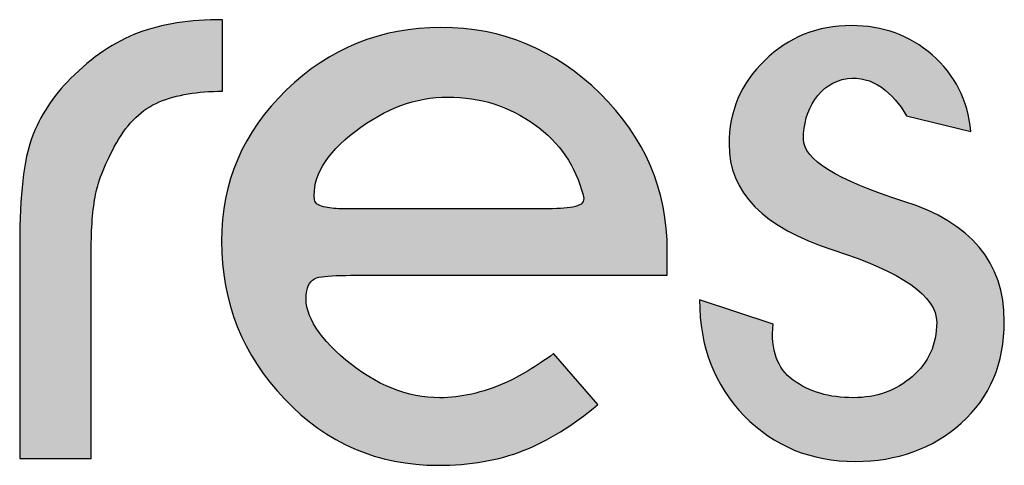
# Model space of a CAD drawing. Header units: millimetres. Extents: x -125 to 300, y 6 to 90.
# Tile 65 of 132: x 143.966 to 144.573, y 22.973 to 23.248. Entities that reach past the tile are written whole.
import ezdxf

# ---------------------------------------------------------------- set-up
doc = ezdxf.new("R2010")
doc.units = ezdxf.units.MM
doc.layers.get('0').update_dxf_attribs({"lineweight": 0})
doc.layers.add('Plano5', color=1, linetype='Continuous')

# ---------------------------------------------------------------- blocks, each defined once
blk = doc.blocks.new('JMULLER')
at = {"layer": 'Plano5', "linetype": 'Continuous', "lineweight": 0}
h = blk.add_hatch(color=7, dxfattribs=at)
h.dxf.hatch_style = 1
edge = h.paths.add_edge_path()
edge.add_spline(control_points=[(145.35708, -14.74774), (145.35708, -14.75088), (145.35708, -14.75426), (145.35708, -14.75789), (145.35708, -14.75789), (145.35708, -14.75789), (145.35708, -14.90935), (145.35708, -14.90936)], knot_values=[0.133334, 0.133334, 0.133334, 0.133334, 0.166667, 0.166667, 0.166667, 0.166767, 0.233333, 0.233333, 0.233333, 0.233333], degree=3, periodic=0)
edge.add_spline(control_points=[(145.35708, -14.90936), (145.35708, -14.90936), (145.41819, -14.90936), (145.41819, -14.90936)], knot_values=[0.066667, 0.066667, 0.066667, 0.066667, 0.133333, 0.133333, 0.133333, 0.133333], degree=3, periodic=0)
edge.add_spline(control_points=[(145.41819, -14.90936), (145.41819, -14.90935), (145.41819, -14.74701), (145.41819, -14.74701)], knot_values=[0, 0, 0, 0, 0.066666, 0.066666, 0.066666, 0.066666], degree=3, periodic=0)
edge.add_spline(control_points=[(145.41819, -14.74701), (145.41819, -14.74366), (145.41819, -14.73864), (145.41819, -14.73195), (145.41819, -14.73195), (145.41819, -14.72706), (145.41827, -14.7224), (145.41843, -14.71795)], knot_values=[0.916666, 0.916666, 0.916666, 0.916666, 0.983333, 0.983333, 0.983333, 0.983433, 1, 1, 1, 1], degree=3, periodic=0)
edge.add_spline(control_points=[(145.41843, -14.71795), (145.41874, -14.70906), (145.41937, -14.70104), (145.42031, -14.69389)], knot_values=[0.883334, 0.883334, 0.883334, 0.883334, 0.916666, 0.916666, 0.916666, 0.916666], degree=3, periodic=0)
edge.add_spline(control_points=[(145.42031, -14.69389), (145.42078, -14.69032), (145.42133, -14.68696), (145.42196, -14.68383), (145.42196, -14.68383), (145.42447, -14.67127), (145.43047, -14.65649), (145.43996, -14.63947)], knot_values=[0.800001, 0.800001, 0.800001, 0.800001, 0.816668, 0.816668, 0.816668, 0.816768, 0.883334, 0.883334, 0.883334, 0.883334], degree=3, periodic=0)
edge.add_spline(control_points=[(145.43996, -14.63947), (145.43996, -14.63947), (145.43996, -14.63947), (145.43996, -14.63947), (145.43996, -14.63947), (145.44945, -14.62246), (145.46158, -14.61088), (145.47637, -14.60474)], knot_values=[0.733334, 0.733334, 0.733334, 0.733334, 0.766668, 0.766668, 0.766668, 0.766768, 0.800001, 0.800001, 0.800001, 0.800001], degree=3, periodic=0)
edge.add_spline(control_points=[(145.47637, -14.60474), (145.47637, -14.60474), (145.47637, -14.60474), (145.47637, -14.60474), (145.47637, -14.60474), (145.49116, -14.59861), (145.50916, -14.59554), (145.53036, -14.59554)], knot_values=[0.666667, 0.666667, 0.666667, 0.666667, 0.700001, 0.700001, 0.700001, 0.700101, 0.733334, 0.733334, 0.733334, 0.733334], degree=3, periodic=0)
edge.add_spline(control_points=[(145.53036, -14.59554), (145.53036, -14.59554), (145.53036, -14.59554), (145.53036, -14.59554), (145.53036, -14.59554), (145.53036, -14.59554), (145.53036, -14.53445), (145.53036, -14.53445)], knot_values=[0.6, 0.6, 0.6, 0.6, 0.633334, 0.633334, 0.633334, 0.633434, 0.666667, 0.666667, 0.666667, 0.666667], degree=3, periodic=0)
edge.add_spline(control_points=[(145.53036, -14.53445), (145.53036, -14.53445), (145.53036, -14.53445), (145.53036, -14.53445), (145.50246, -14.53445), (145.47847, -14.53821), (145.45837, -14.54574)], knot_values=[0.533334, 0.533334, 0.533334, 0.533334, 0.566667, 0.566667, 0.566667, 0.6, 0.6, 0.6, 0.6], degree=3, periodic=0)
edge.add_spline(control_points=[(145.45837, -14.54574), (145.45837, -14.54574), (145.45837, -14.54574), (145.45837, -14.54574), (145.45837, -14.54574), (145.43829, -14.55328), (145.41903, -14.56625), (145.40061, -14.58466)], knot_values=[0.466667, 0.466667, 0.466667, 0.466667, 0.500001, 0.500001, 0.500001, 0.500101, 0.533334, 0.533334, 0.533334, 0.533334], degree=3, periodic=0)
edge.add_spline(control_points=[(145.40061, -14.58466), (145.40061, -14.58466), (145.40061, -14.58466), (145.40061, -14.58466), (145.40061, -14.58466), (145.38555, -14.59972), (145.37453, -14.6166), (145.36754, -14.63529)], knot_values=[0.400001, 0.400001, 0.400001, 0.400001, 0.433334, 0.433334, 0.433334, 0.433434, 0.466667, 0.466667, 0.466667, 0.466667], degree=3, periodic=0)
edge.add_spline(control_points=[(145.36754, -14.63529), (145.36754, -14.63529), (145.36754, -14.63529), (145.36754, -14.63529), (145.36754, -14.63529), (145.36057, -14.65398), (145.35708, -14.68424), (145.35708, -14.72608)], knot_values=[0.333334, 0.333334, 0.333334, 0.333334, 0.366668, 0.366668, 0.366668, 0.366768, 0.400001, 0.400001, 0.400001, 0.400001], degree=3, periodic=0)
edge.add_spline(control_points=[(145.35708, -14.72608), (145.35708, -14.72608), (145.35708, -14.72609), (145.35708, -14.72609), (145.35708, -14.72609), (145.35708, -14.72776), (145.35708, -14.72968), (145.35708, -14.73184)], knot_values=[0.3, 0.3, 0.3, 0.3, 0.316667, 0.316667, 0.316667, 0.316767, 0.333334, 0.333334, 0.333334, 0.333334], degree=3, periodic=0)
edge.add_spline(control_points=[(145.35708, -14.73184), (145.35708, -14.734), (145.35708, -14.73641), (145.35708, -14.73906), (145.35708, -14.73906), (145.35708, -14.74171), (145.35708, -14.7446), (145.35708, -14.74774)], knot_values=[0.233333, 0.233333, 0.233333, 0.233333, 0.266667, 0.266667, 0.266667, 0.266767, 0.3, 0.3, 0.3, 0.3], degree=3, periodic=0)
h = blk.add_hatch(color=7, dxfattribs=at)
h.dxf.hatch_style = 1
edge = h.paths.add_edge_path()
edge.add_spline(control_points=[(145.61781, -14.75381), (145.62155, -14.75339), (145.6261, -14.75311), (145.63147, -14.75297)], knot_values=[0.07353, 0.07353, 0.07353, 0.07353, 0.102941, 0.102941, 0.102941, 0.102941], degree=3, periodic=0)
edge.add_spline(control_points=[(145.63147, -14.75297), (145.63416, -14.7529), (145.63706, -14.75287), (145.64016, -14.75287), (145.64016, -14.75287), (145.64016, -14.75287), (145.91041, -14.75287), (145.91041, -14.75287)], knot_values=[0, 0, 0, 0, 0.014706, 0.014706, 0.014706, 0.014806, 0.07353, 0.07353, 0.07353, 0.07353], degree=3, periodic=0)
edge.add_spline(control_points=[(145.91041, -14.75287), (145.91041, -14.7484), (145.91041, -14.74143), (145.91041, -14.73195), (145.91041, -14.73195), (145.91041, -14.68006), (145.89129, -14.63529), (145.85306, -14.59763)], knot_values=[0.882354, 0.882354, 0.882354, 0.882354, 0.941177, 0.941177, 0.941177, 0.941277, 1, 1, 1, 1], degree=3, periodic=0)
edge.add_spline(control_points=[(145.85306, -14.59763), (145.85306, -14.59763), (145.85306, -14.59763), (145.85306, -14.59763), (145.85306, -14.59763), (145.81483, -14.55997), (145.76949, -14.54114), (145.71703, -14.54114)], knot_values=[0.82353, 0.82353, 0.82353, 0.82353, 0.852942, 0.852942, 0.852942, 0.853042, 0.882354, 0.882354, 0.882354, 0.882354], degree=3, periodic=0)
edge.add_spline(control_points=[(145.71703, -14.54114), (145.71703, -14.54114), (145.71703, -14.54114), (145.71703, -14.54114), (145.71703, -14.54114), (145.66569, -14.54114), (145.6216, -14.55899), (145.58477, -14.59469)], knot_values=[0.764706, 0.764706, 0.764706, 0.764706, 0.794119, 0.794119, 0.794119, 0.794219, 0.82353, 0.82353, 0.82353, 0.82353], degree=3, periodic=0)
edge.add_spline(control_points=[(145.58477, -14.59469), (145.58477, -14.5947), (145.58477, -14.5947), (145.58477, -14.5947), (145.58477, -14.5947), (145.54794, -14.63041), (145.52952, -14.67336), (145.52952, -14.72357)], knot_values=[0.705883, 0.705883, 0.705883, 0.705883, 0.735295, 0.735295, 0.735295, 0.735395, 0.764706, 0.764706, 0.764706, 0.764706], degree=3, periodic=0)
edge.add_spline(control_points=[(145.52952, -14.72357), (145.52952, -14.72357), (145.52952, -14.72358), (145.52952, -14.72358), (145.52952, -14.72358), (145.52952, -14.77602), (145.54752, -14.82106), (145.58351, -14.85872)], knot_values=[0.647059, 0.647059, 0.647059, 0.647059, 0.676471, 0.676471, 0.676471, 0.676571, 0.705883, 0.705883, 0.705883, 0.705883], degree=3, periodic=0)
edge.add_spline(control_points=[(145.58351, -14.85872), (145.58351, -14.85872), (145.58351, -14.85873), (145.58351, -14.85873), (145.58351, -14.85873), (145.61951, -14.89639), (145.66318, -14.91522), (145.71452, -14.91522)], knot_values=[0.588236, 0.588236, 0.588236, 0.588236, 0.617648, 0.617648, 0.617648, 0.617748, 0.647059, 0.647059, 0.647059, 0.647059], degree=3, periodic=0)
edge.add_spline(control_points=[(145.71452, -14.91522), (145.71452, -14.91522), (145.71452, -14.91522), (145.71452, -14.91522), (145.71452, -14.91522), (145.74187, -14.91522), (145.76615, -14.91103), (145.78735, -14.90267)], knot_values=[0.529412, 0.529412, 0.529412, 0.529412, 0.558824, 0.558824, 0.558824, 0.558924, 0.588236, 0.588236, 0.588236, 0.588236], degree=3, periodic=0)
edge.add_spline(control_points=[(145.78735, -14.90267), (145.78735, -14.90267), (145.78735, -14.90267), (145.78735, -14.90267), (145.78735, -14.90267), (145.80856, -14.8943), (145.82976, -14.88119), (145.85097, -14.86333)], knot_values=[0.470589, 0.470589, 0.470589, 0.470589, 0.500001, 0.500001, 0.500001, 0.500101, 0.529412, 0.529412, 0.529412, 0.529412], degree=3, periodic=0)
edge.add_spline(control_points=[(145.85097, -14.86333), (145.85097, -14.86333), (145.85097, -14.86333), (145.85097, -14.86333), (145.85097, -14.86333), (145.85097, -14.86333), (145.8133, -14.81982), (145.8133, -14.81982)], knot_values=[0.411765, 0.411765, 0.411765, 0.411765, 0.441177, 0.441177, 0.441177, 0.441277, 0.470589, 0.470589, 0.470589, 0.470589], degree=3, periodic=0)
edge.add_spline(control_points=[(145.8133, -14.81982), (145.8133, -14.81982), (145.80954, -14.8226), (145.80584, -14.82522), (145.80221, -14.82766)], knot_values=[0.397059, 0.397059, 0.397059, 0.397059, 0.404412, 0.411765, 0.411765, 0.411765, 0.411765], degree=3, periodic=0)
edge.add_spline(control_points=[(145.80221, -14.82766), (145.79496, -14.83254), (145.78798, -14.83672), (145.78129, -14.84021)], knot_values=[0.367647, 0.367647, 0.367647, 0.367647, 0.397059, 0.397059, 0.397059, 0.397059], degree=3, periodic=0)
edge.add_spline(control_points=[(145.78129, -14.84021), (145.77794, -14.84195), (145.77466, -14.84352), (145.77145, -14.84492), (145.77145, -14.84492), (145.75247, -14.85329), (145.73406, -14.85747), (145.71619, -14.85747)], knot_values=[0.294118, 0.294118, 0.294118, 0.294118, 0.308824, 0.308824, 0.308824, 0.308924, 0.367647, 0.367647, 0.367647, 0.367647], degree=3, periodic=0)
edge.add_spline(control_points=[(145.71619, -14.85747), (145.71619, -14.85747), (145.71619, -14.85747), (145.71619, -14.85747), (145.71619, -14.85747), (145.68829, -14.85747), (145.6615, -14.84673), (145.63584, -14.82526)], knot_values=[0.235295, 0.235295, 0.235295, 0.235295, 0.264707, 0.264707, 0.264707, 0.264807, 0.294118, 0.294118, 0.294118, 0.294118], degree=3, periodic=0)
edge.add_spline(control_points=[(145.63584, -14.82526), (145.63584, -14.82526), (145.63584, -14.82526), (145.63584, -14.82526), (145.63584, -14.82526), (145.61016, -14.80378), (145.599, -14.78411), (145.60235, -14.76626)], knot_values=[0.176471, 0.176471, 0.176471, 0.176471, 0.205883, 0.205883, 0.205883, 0.205983, 0.235295, 0.235295, 0.235295, 0.235295], degree=3, periodic=0)
edge.add_spline(control_points=[(145.60235, -14.76626), (145.60235, -14.76626), (145.60235, -14.76626), (145.60235, -14.76626), (145.60235, -14.76626), (145.60347, -14.75956), (145.60695, -14.75566), (145.61281, -14.75454)], knot_values=[0.117648, 0.117648, 0.117648, 0.117648, 0.14706, 0.14706, 0.14706, 0.14716, 0.176471, 0.176471, 0.176471, 0.176471], degree=3, periodic=0)
edge.add_spline(control_points=[(145.61281, -14.75454), (145.61281, -14.75454), (145.61281, -14.75454), (145.61281, -14.75454), (145.61281, -14.75454), (145.61428, -14.75426), (145.61594, -14.75402), (145.61781, -14.75381)], knot_values=[0.102941, 0.102941, 0.102941, 0.102941, 0.110295, 0.110295, 0.110295, 0.110395, 0.117648, 0.117648, 0.117648, 0.117648], degree=3, periodic=0)
edge = h.paths.add_edge_path(flags=16)
edge.add_spline(control_points=[(145.60918, -14.68894), (145.60913, -14.68877), (145.60909, -14.6886), (145.60905, -14.68843), (145.60905, -14.68843), (145.60681, -14.6689), (145.61839, -14.64938), (145.64379, -14.62985)], knot_values=[0.272728, 0.272728, 0.272728, 0.272728, 0.278411, 0.278411, 0.278411, 0.278511, 0.369319, 0.369319, 0.369319, 0.369319], degree=3, periodic=0)
edge.add_spline(control_points=[(145.64379, -14.62985), (145.64379, -14.62985), (145.64379, -14.62985), (145.64379, -14.62985), (145.64379, -14.62985), (145.66918, -14.61032), (145.69554, -14.60056), (145.72289, -14.60056)], knot_values=[0.181819, 0.181819, 0.181819, 0.181819, 0.227274, 0.227274, 0.227274, 0.227374, 0.272728, 0.272728, 0.272728, 0.272728], degree=3, periodic=0)
edge.add_spline(control_points=[(145.72289, -14.60056), (145.72289, -14.60056), (145.72289, -14.60056), (145.72289, -14.60056), (145.72289, -14.60056), (145.75079, -14.60056), (145.77549, -14.60837), (145.79697, -14.62399)], knot_values=[0.09091, 0.09091, 0.09091, 0.09091, 0.136365, 0.136365, 0.136365, 0.136465, 0.181819, 0.181819, 0.181819, 0.181819], degree=3, periodic=0)
edge.add_spline(control_points=[(145.79697, -14.62399), (145.79697, -14.62399), (145.79697, -14.62399), (145.79697, -14.62399), (145.79697, -14.62399), (145.81846, -14.63961), (145.83228, -14.6597), (145.83842, -14.68424)], knot_values=[0, 0, 0, 0, 0.045455, 0.045455, 0.045455, 0.045555, 0.09091, 0.09091, 0.09091, 0.09091], degree=3, periodic=0)
edge.add_spline(control_points=[(145.83842, -14.68424), (145.84009, -14.68871), (145.83856, -14.69178), (145.83381, -14.69345), (145.83381, -14.69345), (145.83322, -14.69365), (145.83259, -14.69385), (145.83192, -14.69403)], knot_values=[0.897727, 0.897727, 0.897727, 0.897727, 0.988636, 0.988636, 0.988636, 0.988736, 1, 1, 1, 1], degree=3, periodic=0)
edge.add_spline(control_points=[(145.83192, -14.69403), (145.83058, -14.6944), (145.8291, -14.69471), (145.82747, -14.69497)], knot_values=[0.875, 0.875, 0.875, 0.875, 0.897727, 0.897727, 0.897727, 0.897727], degree=3, periodic=0)
edge.add_spline(control_points=[(145.82747, -14.69497), (145.82502, -14.69537), (145.82225, -14.69564), (145.81913, -14.6958)], knot_values=[0.84091, 0.84091, 0.84091, 0.84091, 0.875, 0.875, 0.875, 0.875], degree=3, periodic=0)
edge.add_spline(control_points=[(145.81913, -14.6958), (145.81706, -14.6959), (145.81483, -14.69596), (145.81246, -14.69596), (145.81246, -14.69596), (145.81079, -14.69596), (145.80877, -14.69596), (145.8064, -14.69596)], knot_values=[0.772727, 0.772727, 0.772727, 0.772727, 0.795455, 0.795455, 0.795455, 0.795555, 0.84091, 0.84091, 0.84091, 0.84091], degree=3, periodic=0)
edge.add_spline(control_points=[(145.8064, -14.69596), (145.80403, -14.69596), (145.80131, -14.69596), (145.79824, -14.69596), (145.79824, -14.69596), (145.79824, -14.69596), (145.64253, -14.69596), (145.64253, -14.69596), (145.64253, -14.69596)], knot_values=[0.636364, 0.636364, 0.636364, 0.636364, 0.681818, 0.681818, 0.681818, 0.681918, 0.727273, 0.772727, 0.772727, 0.772727, 0.772727], degree=3, periodic=0)
edge.add_spline(control_points=[(145.64253, -14.69596), (145.64142, -14.69596), (145.63995, -14.69596), (145.63814, -14.69596)], knot_values=[0.590909, 0.590909, 0.590909, 0.590909, 0.636364, 0.636364, 0.636364, 0.636364], degree=3, periodic=0)
edge.add_spline(control_points=[(145.63814, -14.69596), (145.63632, -14.69596), (145.63416, -14.69596), (145.63165, -14.69596), (145.63165, -14.69596), (145.63025, -14.69596), (145.62889, -14.69592), (145.62757, -14.69585)], knot_values=[0.522727, 0.522727, 0.522727, 0.522727, 0.568181, 0.568181, 0.568181, 0.568281, 0.590909, 0.590909, 0.590909, 0.590909], degree=3, periodic=0)
edge.add_spline(control_points=[(145.62757, -14.69585), (145.62624, -14.69578), (145.62495, -14.69568), (145.62369, -14.69554)], knot_values=[0.5, 0.5, 0.5, 0.5, 0.522727, 0.522727, 0.522727, 0.522727], degree=3, periodic=0)
edge.add_spline(control_points=[(145.62003, -14.69501), (145.61885, -14.69481), (145.6177, -14.69456), (145.61658, -14.69429), (145.61658, -14.69429), (145.61602, -14.69415), (145.61549, -14.69399), (145.615, -14.69383)], knot_values=[0.443181, 0.443181, 0.443181, 0.443181, 0.465909, 0.465909, 0.465909, 0.466009, 0.477273, 0.477273, 0.477273, 0.477273], degree=3, periodic=0)
edge.add_spline(control_points=[(145.61184, -14.69234), (145.6115, -14.69211), (145.61118, -14.69186), (145.6109, -14.69161)], knot_values=[0.403409, 0.403409, 0.403409, 0.403409, 0.414773, 0.414773, 0.414773, 0.414773], degree=3, periodic=0)
h = blk.add_hatch(color=7, dxfattribs=at)
h.dxf.hatch_style = 1
edge = h.paths.add_edge_path()
edge.add_spline(control_points=[(145.96315, -14.64072), (145.96315, -14.64073), (145.96315, -14.64073), (145.96315, -14.64073), (145.96315, -14.64073), (145.96315, -14.68201), (145.99273, -14.71214), (146.05189, -14.73111)], knot_values=[0.727273, 0.727273, 0.727273, 0.727273, 0.750001, 0.750001, 0.750001, 0.750101, 0.772728, 0.772728, 0.772728, 0.772728], degree=3, periodic=0)
edge.add_spline(control_points=[(146.05189, -14.73111), (146.05189, -14.73111), (146.05189, -14.73111), (146.05189, -14.73111), (146.05189, -14.73111), (146.11103, -14.75008), (146.14061, -14.77072), (146.14061, -14.79304)], knot_values=[0.681819, 0.681819, 0.681819, 0.681819, 0.704546, 0.704546, 0.704546, 0.704646, 0.727273, 0.727273, 0.727273, 0.727273], degree=3, periodic=0)
edge.add_spline(control_points=[(146.14061, -14.79304), (146.14061, -14.79304), (146.14061, -14.79304), (146.14061, -14.79304), (146.14061, -14.79304), (146.14061, -14.81201), (146.13364, -14.82749), (146.11969, -14.83948)], knot_values=[0.636364, 0.636364, 0.636364, 0.636364, 0.659092, 0.659092, 0.659092, 0.659192, 0.681819, 0.681819, 0.681819, 0.681819], degree=3, periodic=0)
edge.add_spline(control_points=[(146.11969, -14.83948), (146.11969, -14.83948), (146.11969, -14.83948), (146.11969, -14.83948), (146.11969, -14.83948), (146.10573, -14.85148), (146.089, -14.85747), (146.06946, -14.85747)], knot_values=[0.59091, 0.59091, 0.59091, 0.59091, 0.613637, 0.613637, 0.613637, 0.613737, 0.636364, 0.636364, 0.636364, 0.636364], degree=3, periodic=0)
edge.add_spline(control_points=[(146.06946, -14.85747), (146.06946, -14.85747), (146.06946, -14.85747), (146.06946, -14.85747), (146.06946, -14.85747), (146.04882, -14.85747), (146.03165, -14.85245), (146.01798, -14.84241)], knot_values=[0.545455, 0.545455, 0.545455, 0.545455, 0.568183, 0.568183, 0.568183, 0.568283, 0.59091, 0.59091, 0.59091, 0.59091], degree=3, periodic=0)
edge.add_spline(control_points=[(146.01798, -14.84241), (146.01798, -14.84241), (146.01798, -14.84241), (146.01798, -14.84241), (146.01798, -14.84241), (146.0043, -14.83237), (145.99859, -14.81647), (146.00082, -14.79471)], knot_values=[0.5, 0.5, 0.5, 0.5, 0.522728, 0.522728, 0.522728, 0.522828, 0.545455, 0.545455, 0.545455, 0.545455], degree=3, periodic=0)
edge.add_spline(control_points=[(146.00082, -14.79471), (146.00082, -14.79471), (146.00082, -14.79471), (146.00082, -14.79471), (146.00082, -14.79471), (146.00082, -14.79471), (145.93803, -14.77379), (145.93803, -14.77379), (145.93803, -14.77379), (145.93803, -14.81396), (145.95074, -14.84701), (145.97612, -14.87295)], knot_values=[0.409091, 0.409091, 0.409091, 0.409091, 0.431819, 0.431819, 0.431819, 0.431919, 0.454546, 0.454546, 0.454546, 0.454646, 0.5, 0.5, 0.5, 0.5], degree=3, periodic=0)
edge.add_spline(control_points=[(145.97612, -14.87295), (145.97612, -14.87296), (145.97612, -14.87296), (145.97612, -14.87296), (145.97612, -14.87296), (146.00151, -14.8989), (146.03319, -14.91187), (146.07113, -14.91187)], knot_values=[0.363637, 0.363637, 0.363637, 0.363637, 0.386364, 0.386364, 0.386364, 0.386464, 0.409091, 0.409091, 0.409091, 0.409091], degree=3, periodic=0)
edge.add_spline(control_points=[(146.07113, -14.91187), (146.07113, -14.91187), (146.07113, -14.91187), (146.07113, -14.91187), (146.07113, -14.91187), (146.10685, -14.91187), (146.13699, -14.90099), (146.16154, -14.87923)], knot_values=[0.318182, 0.318182, 0.318182, 0.318182, 0.34091, 0.34091, 0.34091, 0.34101, 0.363637, 0.363637, 0.363637, 0.363637], degree=3, periodic=0)
edge.add_spline(control_points=[(146.16154, -14.87923), (146.16154, -14.87923), (146.16154, -14.87923), (146.16154, -14.87923), (146.16154, -14.87923), (146.1861, -14.85747), (146.19838, -14.82846), (146.19838, -14.7922)], knot_values=[0.272728, 0.272728, 0.272728, 0.272728, 0.295455, 0.295455, 0.295455, 0.295555, 0.318182, 0.318182, 0.318182, 0.318182], degree=3, periodic=0)
edge.add_spline(control_points=[(146.19838, -14.7922), (146.19838, -14.7922), (146.19838, -14.7922), (146.19838, -14.7922), (146.19838, -14.7922), (146.19838, -14.74199), (146.16977, -14.70782), (146.11258, -14.68968)], knot_values=[0.227273, 0.227273, 0.227273, 0.227273, 0.250001, 0.250001, 0.250001, 0.250101, 0.272728, 0.272728, 0.272728, 0.272728], degree=3, periodic=0)
edge.add_spline(control_points=[(146.11258, -14.68968), (146.11258, -14.68968), (146.11258, -14.68968), (146.11258, -14.68968), (146.11258, -14.68968), (146.05537, -14.67155), (146.02677, -14.65384), (146.02677, -14.63654)], knot_values=[0.181819, 0.181819, 0.181819, 0.181819, 0.204546, 0.204546, 0.204546, 0.204646, 0.227273, 0.227273, 0.227273, 0.227273], degree=3, periodic=0)
edge.add_spline(control_points=[(146.02677, -14.63654), (146.02677, -14.63654), (146.02677, -14.63654), (146.02677, -14.63654), (146.02677, -14.63654), (146.02677, -14.62371), (146.02998, -14.61241), (146.03639, -14.60265)], knot_values=[0.136364, 0.136364, 0.136364, 0.136364, 0.159092, 0.159092, 0.159092, 0.159192, 0.181819, 0.181819, 0.181819, 0.181819], degree=3, periodic=0)
edge.add_spline(control_points=[(146.03639, -14.60265), (146.03639, -14.60265), (146.03639, -14.60265), (146.03639, -14.60265), (146.03639, -14.60265), (146.04281, -14.59289), (146.05216, -14.58689), (146.06444, -14.58466)], knot_values=[0.09091, 0.09091, 0.09091, 0.09091, 0.113637, 0.113637, 0.113637, 0.113737, 0.136364, 0.136364, 0.136364, 0.136364], degree=3, periodic=0)
edge.add_spline(control_points=[(146.06444, -14.58466), (146.06444, -14.58466), (146.06444, -14.58466), (146.06444, -14.58466), (146.06444, -14.58466), (146.07504, -14.58354), (146.08467, -14.58605), (146.09332, -14.59219)], knot_values=[0.045455, 0.045455, 0.045455, 0.045455, 0.068183, 0.068183, 0.068183, 0.068283, 0.09091, 0.09091, 0.09091, 0.09091], degree=3, periodic=0)
edge.add_spline(control_points=[(146.09332, -14.59219), (146.09332, -14.59219), (146.09332, -14.59219), (146.09332, -14.59219), (146.09332, -14.59219), (146.10197, -14.59833), (146.10908, -14.60642), (146.11467, -14.61646)], knot_values=[0, 0, 0, 0, 0.022728, 0.022728, 0.022728, 0.022828, 0.045455, 0.045455, 0.045455, 0.045455], degree=3, periodic=0)
edge.add_spline(control_points=[(146.11467, -14.61646), (146.11467, -14.61646), (146.16991, -14.62985), (146.16991, -14.62985), (146.16991, -14.62985), (146.16712, -14.60307), (146.1561, -14.58131), (146.13685, -14.56457)], knot_values=[0.909091, 0.909091, 0.909091, 0.909091, 0.954546, 0.954546, 0.954546, 0.954646, 1, 1, 1, 1], degree=3, periodic=0)
edge.add_spline(control_points=[(146.13685, -14.56457), (146.13685, -14.56457), (146.13685, -14.56457), (146.13685, -14.56457), (146.13685, -14.56457), (146.1176, -14.54784), (146.09458, -14.53947), (146.06779, -14.53947)], knot_values=[0.863637, 0.863637, 0.863637, 0.863637, 0.886364, 0.886364, 0.886364, 0.886464, 0.909091, 0.909091, 0.909091, 0.909091], degree=3, periodic=0)
edge.add_spline(control_points=[(146.06779, -14.53947), (146.06779, -14.53947), (146.06779, -14.53947), (146.06779, -14.53947), (146.06779, -14.53947), (146.03877, -14.53947), (146.01408, -14.54937), (145.9937, -14.56918)], knot_values=[0.818182, 0.818182, 0.818182, 0.818182, 0.84091, 0.84091, 0.84091, 0.84101, 0.863637, 0.863637, 0.863637, 0.863637], degree=3, periodic=0)
edge.add_spline(control_points=[(145.9937, -14.56918), (145.9937, -14.56918), (145.9937, -14.56918), (145.9937, -14.56918), (145.9937, -14.56918), (145.97333, -14.58898), (145.96315, -14.61283), (145.96315, -14.64072)], knot_values=[0.772728, 0.772728, 0.772728, 0.772728, 0.795455, 0.795455, 0.795455, 0.795555, 0.818182, 0.818182, 0.818182, 0.818182], degree=3, periodic=0)
at = {"layer": 'Plano5', "color": 7}
for points, knots in [([(145.41819, -14.74701), (145.41819, -14.74701), (145.41819, -14.90936), (145.41819, -14.90936), (145.41819, -14.90936), (145.41819, -14.90936), (145.35708, -14.90936), (145.35708, -14.90936), (145.35708, -14.90936), (145.35708, -14.90936), (145.35708, -14.75789), (145.35708, -14.75789), (145.35708, -14.75789), (145.35708, -14.75064), (145.35708, -14.74436), (145.35708, -14.73906), (145.35708, -14.73906), (145.35708, -14.73376), (145.35708, -14.72944), (145.35708, -14.72609), (145.35708, -14.72609), (145.35708, -14.68424), (145.36057, -14.65398), (145.36754, -14.63529), (145.36754, -14.63529), (145.37453, -14.6166), (145.38555, -14.59972), (145.40061, -14.58466), (145.40061, -14.58466), (145.41903, -14.56625), (145.43829, -14.55328), (145.45837, -14.54574), (145.45837, -14.54574), (145.47847, -14.53821), (145.50246, -14.53445), (145.53036, -14.53445), (145.53036, -14.53445), (145.53036, -14.53445), (145.53036, -14.59554), (145.53036, -14.59554), (145.53036, -14.59554), (145.50916, -14.59554), (145.49116, -14.59861), (145.47637, -14.60474), (145.47637, -14.60474), (145.46158, -14.61088), (145.44945, -14.62246), (145.43996, -14.63947), (145.43996, -14.63947), (145.43047, -14.65649), (145.42447, -14.67127), (145.42196, -14.68383), (145.42196, -14.68383), (145.41945, -14.69638), (145.41819, -14.71242), (145.41819, -14.73195), (145.41819, -14.73195), (145.41819, -14.73864), (145.41819, -14.74366), (145.41819, -14.74701)], [0, 0, 0, 0, 0.066667, 0.066667, 0.066667, 0.066667, 0.133333, 0.133333, 0.133333, 0.133333, 0.2, 0.2, 0.2, 0.2, 0.266667, 0.266667, 0.266667, 0.266667, 0.333333, 0.333333, 0.333333, 0.333333, 0.4, 0.4, 0.4, 0.4, 0.466667, 0.466667, 0.466667, 0.466667, 0.533333, 0.533333, 0.533333, 0.533333, 0.6, 0.6, 0.6, 0.6, 0.666667, 0.666667, 0.666667, 0.666667, 0.733333, 0.733333, 0.733333, 0.733333, 0.8, 0.8, 0.8, 0.8, 0.866667, 0.866667, 0.866667, 0.866667, 0.933333, 0.933333, 0.933333, 0.933333, 1, 1, 1, 1]), ([(145.91041, -14.75287), (145.91041, -14.75287), (145.64016, -14.75287), (145.64016, -14.75287), (145.64016, -14.75287), (145.62774, -14.75287), (145.61867, -14.75343), (145.61281, -14.75454), (145.61281, -14.75454), (145.60695, -14.75566), (145.60347, -14.75956), (145.60235, -14.76626), (145.60235, -14.76626), (145.599, -14.78411), (145.61016, -14.80378), (145.63584, -14.82526), (145.63584, -14.82526), (145.6615, -14.84673), (145.68829, -14.85747), (145.71619, -14.85747), (145.71619, -14.85747), (145.73406, -14.85747), (145.75247, -14.85329), (145.77145, -14.84492), (145.77145, -14.84492), (145.78428, -14.83934), (145.79824, -14.83097), (145.8133, -14.81982), (145.8133, -14.81982), (145.8133, -14.81982), (145.85097, -14.86333), (145.85097, -14.86333), (145.85097, -14.86333), (145.82976, -14.88119), (145.80856, -14.8943), (145.78735, -14.90267), (145.78735, -14.90267), (145.76615, -14.91103), (145.74187, -14.91522), (145.71452, -14.91522), (145.71452, -14.91522), (145.66318, -14.91522), (145.61951, -14.89639), (145.58351, -14.85873), (145.58351, -14.85873), (145.54752, -14.82107), (145.52952, -14.77602), (145.52952, -14.72358), (145.52952, -14.72358), (145.52952, -14.67337), (145.54794, -14.63041), (145.58477, -14.5947), (145.58477, -14.5947), (145.6216, -14.55899), (145.66569, -14.54114), (145.71703, -14.54114), (145.71703, -14.54114), (145.76949, -14.54114), (145.81483, -14.55997), (145.85306, -14.59763), (145.85306, -14.59763), (145.89129, -14.63529), (145.91041, -14.68006), (145.91041, -14.73195), (145.91041, -14.73195), (145.91041, -14.74143), (145.91041, -14.7484), (145.91041, -14.75287)], [0, 0, 0, 0, 0.058824, 0.058824, 0.058824, 0.058824, 0.117647, 0.117647, 0.117647, 0.117647, 0.176471, 0.176471, 0.176471, 0.176471, 0.235294, 0.235294, 0.235294, 0.235294, 0.294118, 0.294118, 0.294118, 0.294118, 0.352941, 0.352941, 0.352941, 0.352941, 0.411765, 0.411765, 0.411765, 0.411765, 0.470588, 0.470588, 0.470588, 0.470588, 0.529412, 0.529412, 0.529412, 0.529412, 0.588235, 0.588235, 0.588235, 0.588235, 0.647059, 0.647059, 0.647059, 0.647059, 0.705882, 0.705882, 0.705882, 0.705882, 0.764706, 0.764706, 0.764706, 0.764706, 0.823529, 0.823529, 0.823529, 0.823529, 0.882353, 0.882353, 0.882353, 0.882353, 0.941176, 0.941176, 0.941176, 0.941176, 1, 1, 1, 1]), ([(146.11467, -14.61646), (146.10908, -14.60642), (146.10197, -14.59833), (146.09332, -14.59219), (146.09332, -14.59219), (146.08467, -14.58605), (146.07504, -14.58354), (146.06444, -14.58466), (146.06444, -14.58466), (146.05216, -14.58689), (146.04281, -14.59289), (146.03639, -14.60265), (146.03639, -14.60265), (146.02998, -14.61241), (146.02677, -14.62371), (146.02677, -14.63654), (146.02677, -14.63654), (146.02677, -14.65384), (146.05537, -14.67155), (146.11258, -14.68968), (146.11258, -14.68968), (146.16977, -14.70782), (146.19838, -14.74199), (146.19838, -14.7922), (146.19838, -14.7922), (146.19838, -14.82846), (146.1861, -14.85747), (146.16154, -14.87923), (146.16154, -14.87923), (146.13699, -14.90099), (146.10685, -14.91187), (146.07113, -14.91187), (146.07113, -14.91187), (146.03319, -14.91187), (146.00151, -14.8989), (145.97612, -14.87296), (145.97612, -14.87296), (145.95074, -14.84701), (145.93803, -14.81396), (145.93803, -14.77379), (145.93803, -14.77379), (145.93803, -14.77379), (146.00082, -14.79471), (146.00082, -14.79471), (146.00082, -14.79471), (145.99859, -14.81647), (146.0043, -14.83237), (146.01798, -14.84241), (146.01798, -14.84241), (146.03165, -14.85245), (146.04882, -14.85747), (146.06946, -14.85747), (146.06946, -14.85747), (146.089, -14.85747), (146.10573, -14.85148), (146.11969, -14.83948), (146.11969, -14.83948), (146.13364, -14.82749), (146.14061, -14.81201), (146.14061, -14.79304), (146.14061, -14.79304), (146.14061, -14.77072), (146.11103, -14.75008), (146.05189, -14.73111), (146.05189, -14.73111), (145.99273, -14.71214), (145.96315, -14.68201), (145.96315, -14.64073), (145.96315, -14.64073), (145.96315, -14.61283), (145.97333, -14.58898), (145.9937, -14.56918), (145.9937, -14.56918), (146.01408, -14.54937), (146.03877, -14.53947), (146.06779, -14.53947), (146.06779, -14.53947), (146.09458, -14.53947), (146.1176, -14.54784), (146.13685, -14.56457), (146.13685, -14.56457), (146.1561, -14.58131), (146.16712, -14.60307), (146.16991, -14.62985), (146.16991, -14.62985), (146.16991, -14.62985), (146.11467, -14.61646), (146.11467, -14.61646)], [0, 0, 0, 0, 0.045455, 0.045455, 0.045455, 0.045455, 0.090909, 0.090909, 0.090909, 0.090909, 0.136364, 0.136364, 0.136364, 0.136364, 0.181818, 0.181818, 0.181818, 0.181818, 0.227273, 0.227273, 0.227273, 0.227273, 0.272727, 0.272727, 0.272727, 0.272727, 0.318182, 0.318182, 0.318182, 0.318182, 0.363636, 0.363636, 0.363636, 0.363636, 0.409091, 0.409091, 0.409091, 0.409091, 0.454545, 0.454545, 0.454545, 0.454545, 0.5, 0.5, 0.5, 0.5, 0.545455, 0.545455, 0.545455, 0.545455, 0.590909, 0.590909, 0.590909, 0.590909, 0.636364, 0.636364, 0.636364, 0.636364, 0.681818, 0.681818, 0.681818, 0.681818, 0.727273, 0.727273, 0.727273, 0.727273, 0.772727, 0.772727, 0.772727, 0.772727, 0.818182, 0.818182, 0.818182, 0.818182, 0.863636, 0.863636, 0.863636, 0.863636, 0.909091, 0.909091, 0.909091, 0.909091, 0.954545, 0.954545, 0.954545, 0.954545, 1, 1, 1, 1]), ([(145.83842, -14.68424), (145.83228, -14.6597), (145.81846, -14.63961), (145.79697, -14.62399), (145.79697, -14.62399), (145.77549, -14.60837), (145.75079, -14.60056), (145.72289, -14.60056), (145.72289, -14.60056), (145.69554, -14.60056), (145.66918, -14.61032), (145.64379, -14.62985), (145.64379, -14.62985), (145.61839, -14.64938), (145.60681, -14.6689), (145.60905, -14.68843), (145.60905, -14.68843), (145.6096, -14.69122), (145.61211, -14.69317), (145.61658, -14.69429), (145.61658, -14.69429), (145.62104, -14.6954), (145.62606, -14.69596), (145.63165, -14.69596), (145.63165, -14.69596), (145.63667, -14.69596), (145.6403, -14.69596), (145.64253, -14.69596), (145.64253, -14.69596), (145.64253, -14.69596), (145.79824, -14.69596), (145.79824, -14.69596), (145.79824, -14.69596), (145.80437, -14.69596), (145.80912, -14.69596), (145.81246, -14.69596), (145.81246, -14.69596), (145.82195, -14.69596), (145.82906, -14.69512), (145.83381, -14.69345), (145.83381, -14.69345), (145.83856, -14.69178), (145.84009, -14.68871), (145.83842, -14.68424)], [0, 0, 0, 0, 0.090909, 0.090909, 0.090909, 0.090909, 0.181818, 0.181818, 0.181818, 0.181818, 0.272727, 0.272727, 0.272727, 0.272727, 0.363636, 0.363636, 0.363636, 0.363636, 0.454545, 0.454545, 0.454545, 0.454545, 0.545455, 0.545455, 0.545455, 0.545455, 0.636364, 0.636364, 0.636364, 0.636364, 0.727273, 0.727273, 0.727273, 0.727273, 0.818182, 0.818182, 0.818182, 0.818182, 0.909091, 0.909091, 0.909091, 0.909091, 1, 1, 1, 1])]:
    blk.add_open_spline(points, degree=3, knots=knots, dxfattribs=at)

msp = doc.modelspace()

# ---------------------------------------------------------------- block references
at = {"color": 0, "xscale": 0.7218114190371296, "yscale": 0.7218114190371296, "zscale": 0.7218114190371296}
msp.add_blockref('JMULLER', (39.04536, 33.73873), dxfattribs=at)
msp.add_blockref('JMULLER', (39.04536, 33.73873), dxfattribs=at)

doc.saveas('drawing.dxf')
